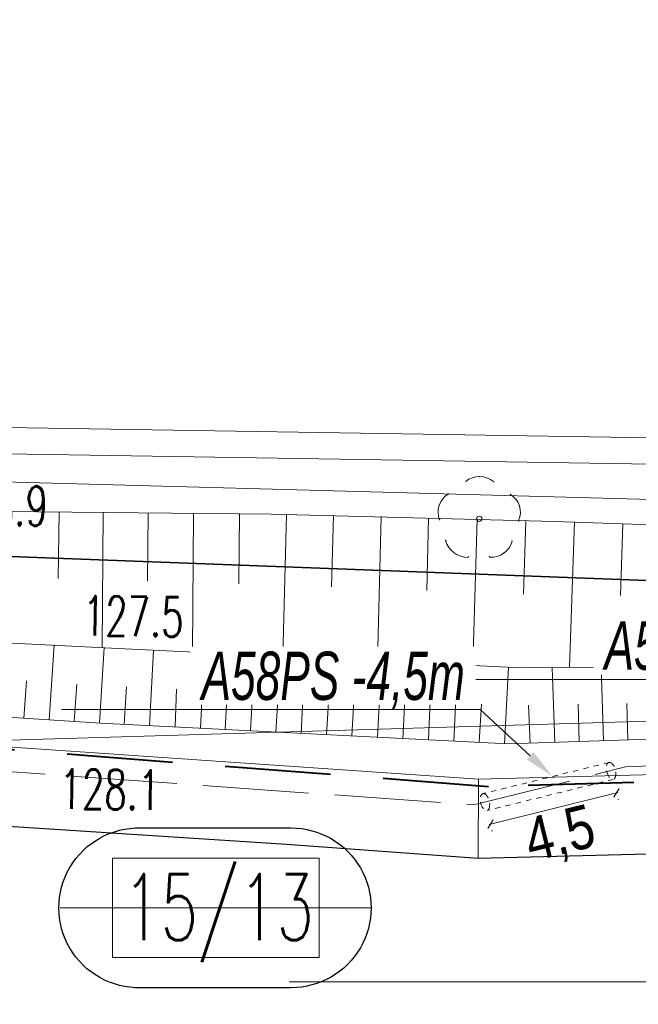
# Model space of a CAD drawing. Header units: metres. Extents: x 6496648 to 6497944, y 5962794 to 5963351.
# Tile 46 of 91: x 6497221 to 6497233, y 5963047 to 5963066. Entities that reach past the tile are written whole.
import ezdxf
from ezdxf import colors
from ezdxf.entities.mleader import LeaderData, LeaderLine
from ezdxf.math import Vec2, Vec3

# ---------------------------------------------------------------- set-up
doc = ezdxf.new("R2010")
doc.units = ezdxf.units.M
doc.header["$MEASUREMENT"] = 0
for name, pattern in [('DASHED', [19.05, 12.7, -6.35]), ('HIDDEN', [0.375, 0.25, -0.125]), ('L_0_04', [1.5, 1, -0.5]), ('mz2.0_0.5', [2.5, 2, -0.5])]:
    doc.linetypes.add(name, pattern=pattern)
doc.layers.get('0').update_dxf_attribs({"color": 8, "linetype": 'CONTINUOUS', "lineweight": 13})
doc.layers.get('DEFPOINTS').update_dxf_attribs({"linetype": 'CONTINUOUS', "lineweight": 0})
for name, color, linetype, lineweight in [('000_INNE__NIEZYDENTYFIKOWANE_', 8, 'CONTINUOUS', 13), ('211_NR_DZIAlKI', 7, 'CONTINUOUS', 25), ('217_GRANICA_KONTURU_KLASYFIKCYJNEGO', 8, 'CONTINUOUS', 13), ('218_GRANICA_UzYTKU', 8, 'CONTINUOUS', 13), ('219_LINIA_GRANICY', 3, 'CONTINUOUS', 35), ('drzewo_lisciaste__punkt_', 8, 'CONTINUOUS', 13), ('E_działki', 96, 'CONTINUOUS', 30), ('E_proj_osłona r. dz._obw. 200', 204, 'L_0_04', 20), ('E_proj_osłona r. dz._opis_obw. 100', 204, 'CONTINUOUS', 9), ('E_proj_osłona r. dz._opis_obw. 200', 204, 'CONTINUOUS', 9), ('E_proj_osłona r. opis_obw. 100', 166, 'CONTINUOUS', 9), ('E_proj_ośw_linia_obw. 200', 1, 'L_0_04', 40), ('JEZDNIA__POWIERZCHNIA_', 8, 'CONTINUOUS', 25), ('murek_oporowy__linia_', 8, 'CONTINUOUS', 13), ('PRZEWoD_TELEKOMUNIKACYJNY__LINIA_', 30, 'CONTINUOUS', 13), ('przewód telekomunikacyjny - projektowany lub w budowie (linia) - ob. projektowany', 30, 'mz2.0_0.5', 13), ('PUNKT_WYSOKOsCIOWY_NATURALNY_ATR2', 8, 'CONTINUOUS', 13), ('SKARPA_NIEUMOCNIONA__POWIERZCHNIA_', 8, 'CONTINUOUS', 13)]:
    doc.layers.add(name, color=color, linetype=linetype, lineweight=lineweight)
doc.layers.add('E_pomocnicza', color=3, linetype='CONTINUOUS', lineweight=13, plot=False)
doc.styles.add('Andy', font='arial.ttf', dxfattribs={"height": 2})
doc.styles.add('Annotative', font='simplex.shx')
doc.styles.add('Narrow', font='ARIALN.TTF', dxfattribs={"height": 2})
doc.styles.get("Standard").update_dxf_attribs({"font": 'simplex.shx'})
doc.dimstyles.new('wymiary', dxfattribs={"dimtxt": 0.65, "dimasz": 0.25, "dimexe": 0.25, "dimexo": 1, "dimgap": 0.1, "dimtad": 1, "dimzin": 1, "dimtxsty": 'Annotative', "dimblk": 'OBLIQUE', "dimcen": 0.0025, "dimdle": 0.05, "dimadec": 0, "dimazin": 0, "dimtfac": 1, "dimtmove": 0, "dimatfit": 3, "dimldrblk": 'NONE', "dimfxl": 1, "dimarcsym": 0})

# ---------------------------------------------------------------- blocks, each defined once
blk = doc.blocks.new('*U15')
at = {"linetype": 'Continuous', "flags": 128}
blk.add_lwpolyline([(0.393, -1.118, -1.023376), (0.393, 1.118), (2.497, 1.118, -1.000213), (2.497, -1.118)], format="xyb", close=True, dxfattribs=at)
at = {"layer": 'E_pomocnicza', "color": 7, "lineweight": 0, "flags": 128}
for points in [[(0, 0.696), (0, -0.696), (2.89, -0.696), (2.89, 0.696), (0, 0.696)], [(-0.734, 0), (3.615, 0)]]:
    blk.add_lwpolyline(points, dxfattribs=at)
blk = doc.blocks.new('_Oblique')
at = {"color": 0, "linetype": 'ByBlock', "lineweight": -2}
blk.add_line((-0.5, -0.5), (0.5, 0.5), dxfattribs=at)
blk = doc.blocks.new('*D95')
at = {"layer": 'DEFPOINTS', "color": 0}
for p in [(-1.6, 4.26), (-0.831, 4.405), (0, 0)]:
    blk.add_point(p, dxfattribs=at)
at = {"layer": 'E_pomocnicza', "color": 0, "lineweight": -2}
for p, q in [((-1.814, 4.22), (-1.846, 4.214)), ((-0.76, -0.194), (-1.61, 4.309)), ((-0.983, -0.185), (-1.015, -0.191))]:
    blk.add_line(p, q, dxfattribs=at)
at = {"layer": 'E_pomocnicza', "color": 0, "lineweight": -2, "xscale": 0.25, "yscale": 0.25, "zscale": 0.25}
for p, rotation in [((-1.6, 4.26), 100.681184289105), ((-0.769, -0.145), 280.681184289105)]:
    blk.add_blockref('_Oblique', p, dxfattribs=dict(at, rotation=rotation))
at = {"layer": 'E_pomocnicza', "color": 0, "linetype": 'Continuous', "lineweight": 0, "insert": (-2.166, 1.872), "char_height": 2, "attachment_point": 5, "rotation": 280.6812, "style": 'Narrow'}
blk.add_mtext('{\\H0.75x;4,5}', dxfattribs=at)
blk = doc.blocks.new('_None')
blk = doc.blocks.new('*U94')
at = {"linetype": 'HIDDEN', "ltscale": 0.2}
for p, q in [((0.295, 0.056), (-0.536, 4.461)), ((-0.295, -0.056), (-1.126, 4.35))]:
    blk.add_line(p, q, dxfattribs=at)
at = {"linetype": 'DASHED', "ltscale": 0.02}
for centre in [(-0.831, 4.405), (0, 0)]:
    blk.add_ellipse(centre, major_axis=(0.295, 0.056), ratio=0.5, dxfattribs=at)
at = {"layer": 'E_pomocnicza', "color": 4, "lineweight": 0}
dim = blk.add_aligned_dim(p1=(0, 0), p2=(-0.831, 4.405), distance=0.783, text='{\\H0.75x;<>}', dimstyle='wymiary', override={"dimtxt": 1.3, "dimtad": 2, "dimdec": 1, "dimlfac": 1, "dimrnd": 0, "dimtxsty": 'Narrow'}, dxfattribs=at)
dim.commit()
dim.dimension.update_dxf_attribs({"geometry": '*D95', "text_midpoint": (-2.166, 1.872)})

msp = doc.modelspace()

# ---------------------------------------------------------------- linework, layer by layer
at = {"layer": '000_INNE__NIEZYDENTYFIKOWANE_', "flags": 128}
for points in [[(6497222.19, 5963056.78), (6497222.17, 5963055.52)], [(6497223.02, 5963056.77), (6497223, 5963054.21)], [(6497223.87, 5963056.76), (6497223.86, 5963055.47)], [(6497224.73, 5963056.75), (6497224.71, 5963054.13)], [(6497225.6, 5963056.75), (6497225.59, 5963055.42)], [(6497226.49, 5963056.73), (6497226.42, 5963054.05)], [(6497227.38, 5963056.71), (6497227.34, 5963055.36)], [(6497228.28, 5963056.69), (6497228.21, 5963053.96)], [(6497229.18, 5963056.66), (6497229.15, 5963055.29)], [(6497230.1, 5963056.64), (6497230.02, 5963053.87)], [(6497231.02, 5963056.61), (6497230.98, 5963055.22)], [(6497231.94, 5963056.59), (6497231.85, 5963053.84)], [(6497232.86, 5963056.55), (6497232.81, 5963055.2)], [(6497222, 5963052.84), (6497222.09, 5963054.26)], [(6497222.95, 5963052.78), (6497223.04, 5963054.21)], [(6497223.9, 5963052.73), (6497223.97, 5963054.16)], [(6497224.86, 5963052.68), (6497224.93, 5963054.12)], [(6497225.81, 5963052.64), (6497225.89, 5963054.07)], [(6497226.77, 5963052.59), (6497226.84, 5963054.03)], [(6497227.73, 5963052.54), (6497227.81, 5963053.98)], [(6497228.69, 5963052.49), (6497228.77, 5963053.93)], [(6497229.66, 5963052.44), (6497229.73, 5963053.89)], [(6497230.62, 5963052.39), (6497230.69, 5963053.84)], [(6497231.57, 5963052.42), (6497231.52, 5963053.83)], [(6497232.49, 5963052.45), (6497232.45, 5963053.84)], [(6497221.52, 5963052.87), (6497221.57, 5963053.58)], [(6497222.47, 5963052.81), (6497222.52, 5963053.52)], [(6497223.42, 5963052.76), (6497223.46, 5963053.47)], [(6497224.38, 5963052.71), (6497224.41, 5963053.42)], [(6497225.33, 5963052.66), (6497225.37, 5963053.38)], [(6497226.29, 5963052.61), (6497226.33, 5963053.33)], [(6497227.25, 5963052.56), (6497227.29, 5963053.28)], [(6497228.21, 5963052.51), (6497228.25, 5963053.24)], [(6497229.18, 5963052.47), (6497229.21, 5963053.19)], [(6497230.14, 5963052.42), (6497230.18, 5963053.14)], [(6497231.1, 5963052.4), (6497231.07, 5963053.12)], [(6497232.03, 5963052.43), (6497232.01, 5963053.14)], [(6497232.95, 5963052.47), (6497232.93, 5963053.15)]]:
    msp.add_lwpolyline(points, dxfattribs=at)
at = {"layer": '217_GRANICA_KONTURU_KLASYFIKCYJNEGO', "flags": 128}
msp.add_lwpolyline([(6497210.05, 5963056.36), (6497242.68, 5963055.13)], dxfattribs=at)
at = {"layer": '218_GRANICA_UzYTKU', "flags": 128}
msp.add_lwpolyline([(6497242.68, 5963055.13), (6497210.05, 5963056.36)], dxfattribs=at)
at = {"layer": '219_LINIA_GRANICY', "flags": 128}
msp.add_lwpolyline([(6497242.68, 5963055.13), (6497210.05, 5963056.36)], dxfattribs=at)
at = {"layer": 'DEFPOINTS', "linetype": 'Continuous'}
for points in [[(6497313.974, 5963063.795), (6497264.99, 5963053.548), (6497264.903, 5963053.964), (6497264.946, 5963053.756), (6497214.968, 5963052.274), (6497215.035, 5963053.295), (6497214.968, 5963052.274), (6497165.514, 5963059.642), (6497165.697, 5963060.518), (6497165.514, 5963059.642), (6497118.031, 5963075.305), (6497118.262, 5963075.735), (6497118.031, 5963075.305), (6497071.639, 5963093.954), (6497071.9, 5963094.537), (6497071.639, 5963093.954), (6497024.971, 5963111.9)], [(6497292.628, 5963058.63), (6497281.118, 5963056.345), (6497266.585, 5963053.942), (6497249.583, 5963052.553), (6497239.69, 5963051.969), (6497230.126, 5963051.72), (6497199.044, 5963053.85), (6497178.292, 5963057.041), (6497162.342, 5963060.811), (6497143.722, 5963066.577), (6497131.977, 5963070.387), (6497119.428, 5963074.981), (6497088.043, 5963087.571), (6497060.045, 5963098.826)], [(6497230.12, 5963050.22), (6497230.126, 5963051.72)]]:
    msp.add_lwpolyline(points, dxfattribs=at)
at = {"layer": 'drzewo_lisciaste__punkt_'}
msp.add_circle((6497230.14, 5963056.65), 0.05, dxfattribs=at)
for centre, radius, start, end in [((6497230.147, 5963057.038), 0.412, 50.2884, 129.6124), ((6497229.773, 5963056.771), 0.414, 121.8612, 200.645), ((6497230.534, 5963056.782), 0.384, 334.6587, 58.9746), ((6497229.933, 5963056.372), 0.454, 197.4512, 269.9152), ((6497230.369, 5963056.327), 0.405, 265.1408, 345.9183)]:
    msp.add_arc(centre, radius, start, end, dxfattribs=at)
for p in [(6497230.15, 5963057.45), (6497229.89, 5963057.36), (6497230.41, 5963057.35), (6497229.56, 5963057.12), (6497230.73, 5963057.11), (6497229.38, 5963056.9), (6497230.9, 5963056.89), (6497229.39, 5963056.63), (6497230.89, 5963056.61), (6497229.51, 5963056.24), (6497230.76, 5963056.23), (6497229.66, 5963056.01), (6497230.6, 5963056), (6497229.93, 5963055.93), (6497230.33, 5963055.93)]:
    msp.add_point(p, dxfattribs=at)
at = {"layer": 'E_proj_ośw_linia_obw. 200', "ltscale": 2}
msp.add_lwpolyline([(6497240.107, 5963058.521, -0.475205), (6497240.765, 5963058.239), (6497241.177, 5963054.933, -0.137342), (6497240.821, 5963053.579), (6497240.158, 5963052.436, -0.242164), (6497239.062, 5963051.842), (6497230.313, 5963051.574), (6497215.415, 5963052.728, -0.329904), (6497215.042, 5963053.45, -0.311333), (6497214.585, 5963052.785), (6497199.044, 5963053.85), (6497178.292, 5963057.041), (6497166.158, 5963059.909, -0.454455)], format="xyb", dxfattribs=at)
at = {"layer": 'JEZDNIA__POWIERZCHNIA_', "flags": 128}
msp.add_lwpolyline([(6497048.07, 5963102.09), (6497070.92, 5963092.77), (6497095.6, 5963082.95), (6497119.19, 5963073.46), (6497131.58, 5963068.94), (6497141.08, 5963065.86), (6497145.57, 5963064.4), (6497156.55, 5963061.01), (6497162.05, 5963059.34), (6497178, 5963055.57), (6497193.41, 5963053.28), (6497198.87, 5963052.36), (6497206.8, 5963051.76), (6497226.49, 5963050.49), (6497230.12, 5963050.22), (6497239.75, 5963050.47), (6497249.72, 5963051.06), (6497266.74, 5963052.45), (6497276.78, 5963054.1), (6497286, 5963055.64), (6497291.06, 5963056.7)], dxfattribs=at)
at = {"layer": 'murek_oporowy__linia_', "flags": 128}
for points in [[(6497235.46, 5963092.05), (6497236.98, 5963077.51), (6497239.03, 5963057.51), (6497234.2, 5963057.67), (6497217.24, 5963057.94), (6497209, 5963058.09), (6497203.41, 5963058.21)], [(6497234.95, 5963092.11), (6497236.48, 5963077.46), (6497238.21, 5963058.27), (6497234.2, 5963058.17), (6497217.24, 5963058.44), (6497209, 5963058.59), (6497203.43, 5963058.71)]]:
    msp.add_lwpolyline(points, dxfattribs=at)
at = {"layer": 'PRZEWoD_TELEKOMUNIKACYJNY__LINIA_', "flags": 128}
msp.add_lwpolyline([(6497139.15, 5963067.83), (6497175.53, 5963058.82), (6497178.98, 5963060.86), (6497192.87, 5963058.12), (6497237.57, 5963056.9), (6497240.61, 5963057.59), (6497240.48, 5963058.97), (6497240.23, 5963061.01), (6497239.77, 5963060.95)], dxfattribs=at)
at = {"layer": 'SKARPA_NIEUMOCNIONA__POWIERZCHNIA_', "flags": 128}
for points in [[(6497188.23, 5963056.92), (6497188.5, 5963058.59), (6497192.65, 5963058.31), (6497196.54, 5963058.15), (6497200.22, 5963057.89), (6497202.92, 5963057.6), (6497206.12, 5963057.3), (6497209.54, 5963056.97), (6497216.76, 5963056.83), (6497226.2, 5963056.74), (6497231.57, 5963056.6), (6497234.13, 5963056.51), (6497238.8, 5963056.14), (6497241.45, 5963055.94), (6497240.97, 5963055.46), (6497239.56, 5963053.89), (6497230.94, 5963053.83), (6497223.43, 5963054.19), (6497207.58, 5963054.98), (6497199.51, 5963055.43)], [(6497188.23, 5963056.92), (6497199.51, 5963055.43), (6497207.58, 5963054.98), (6497223.43, 5963054.19), (6497230.94, 5963053.83), (6497239.56, 5963053.89), (6497240.07, 5963052.7), (6497230.68, 5963052.39), (6497222.97, 5963052.78), (6497199.99, 5963054.27), (6497196.38, 5963054.74), (6497188.11, 5963056.14)]]:
    msp.add_lwpolyline(points, dxfattribs=at)

# ---------------------------------------------------------------- block references
at = {"layer": 'E_działki', "xscale": 1.353559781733, "yscale": 1.353559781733, "zscale": 1.353559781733}
msp.add_blockref('*U15', (6497223.198, 5963049.282), dxfattribs=at)

# ---------------------------------------------------------------- texts
at = {"layer": '211_NR_DZIAlKI', "width": 0.66}
msp.add_text('15/13', height=1.25, dxfattribs=at).set_placement((6497223.4, 5963048.67))
at = {"layer": 'PUNKT_WYSOKOsCIOWY_NATURALNY_ATR2', "width": 0.66}
for s, p in [('128.9', (6497220.06, 5963056.54)), ('127.5', (6497222.63, 5963054.44)), ('128.1', (6497222.19, 5963051.16))]:
    msp.add_text(s, height=0.75, rotation=359.2, dxfattribs=at).set_placement(p)

# ---------------------------------------------------------------- next in the draw order: leaders
at = {"layer": 'E_proj_osłona r. opis_obw. 100', "linetype": 'Continuous', "lineweight": 13}
ml = msp.add_multileader_mtext('Standard', dxfattribs=at)
ml.set_content('{\\fArial Narrow|b0|i0|c238|p34;\\H0.92308x;\\Q12;\\W0.6;HDPE75 -15m\\Pprzewiert sterowany }', color=256, style='Andy')
ml.set_leader_properties(color=256, linetype='CONTINUOUS', lineweight=-1)
ml.build(insert=Vec2(0, 0))
ml.multileader.update_dxf_attribs({"has_dogleg": 0, "text_left_attachment_type": 6, "text_right_attachment_type": 6, "dogleg_length": 0.36, "arrow_head_size": 0.75})
ctx = ml.context
ctx.base_point, ctx.char_height, ctx.arrow_head_size, ctx.landing_gap_size, ctx.plane_origin = Vec3(6497236.262, 5963047.881), 1.3, 0.75, 0.2, Vec3(6497255.466, 5963036.397)
ctx.left_attachment, ctx.right_attachment, ctx.text_align_type = 6, 6, 1
notes = []
notes.append((ctx, [(0, (1, 1, 0), (6497244.604, 5963047.881), (-1, 0), 0.36, [(0, [(6497246.372, 5963051.879)], 0, [])])]))
ctx.mtext.insert, ctx.mtext.alignment, ctx.mtext.line_spacing_factor, ctx.mtext.line_spacing_style = Vec3(6497240.253, 5963049.533), 2, 0.9, 2
ctx.mtext.has_bg_fill, ctx.mtext.bg_color, ctx.mtext.bg_scale_factor, ctx.mtext.bg_transparency, ctx.mtext.use_window_bg_color = 1, -1073741824, 1, 0, 1
for ctx, leaders in notes:
    for number, flags, end, landing, length, lines in leaders:
        leader = LeaderData()
        leader.index, (leader.has_last_leader_line, leader.has_dogleg_vector, leader.attachment_direction) = number, flags
        leader.last_leader_point, leader.dogleg_vector, leader.dogleg_length = Vec3(end), Vec3(landing), length
        for number, points, colour, breaks in lines:
            line = LeaderLine()
            line.index, line.vertices, line.color, line.breaks = number, Vec3.list(points), colors.encode_raw_color(colour), breaks
            leader.lines.append(line)
        ctx.leaders.append(leader)

# ---------------------------------------------------------------- next in the draw order: linework, layer by layer
at = {"layer": 'przewód telekomunikacyjny - projektowany lub w budowie (linia) - ob. projektowany', "color": 30, "linetype": 'mz2.0_0.5', "lineweight": 18, "flags": 128}
msp.add_lwpolyline([(6497167.99, 5963058.98), (6497178.2, 5963056.61), (6497187.93, 5963055.11), (6497198.93, 5963053.47), (6497230.03, 5963051.23), (6497232.91, 5963051.95), (6497248.29, 5963052.53), (6497263.32, 5963053.91), (6497264.01, 5963054.29), (6497275.34, 5963055.77), (6497289.6, 5963058), (6497303.56, 5963061.45), (6497318.03, 5963065.66), (6497330.95, 5963070.19), (6497392.05, 5963091.81), (6497414.4, 5963099.75), (6497416.96, 5963100.69), (6497426.76, 5963104.26), (6497454.7, 5963114.74), (6497466.93, 5963119.33), (6497478.38, 5963123.5), (6497501.7, 5963131.89), (6497518.41, 5963137.92), (6497538.27, 5963145.28), (6497541.42, 5963137.26), (6497542.42, 5963137.26), (6497541.91, 5963136.41), (6497522.66, 5963128.8), (6497523.4, 5963126.61)], dxfattribs=at)

# ---------------------------------------------------------------- next in the draw order: leaders
at = {"layer": 'E_proj_osłona r. dz._opis_obw. 200'}
ml = msp.add_multileader_mtext('Standard', dxfattribs=at)
ml.set_content('{\\fArial Narrow|b0|i1|c238|p34;\\W0.8;A58PS -3,0m }', color=256, style='Narrow')
ml.set_leader_properties(color=256, linetype='CONTINUOUS', lineweight=-1)
ml.build(insert=Vec2(0, 0))
ml.multileader.update_dxf_attribs({"has_dogleg": 0, "text_left_attachment_type": 6, "text_right_attachment_type": 6, "dogleg_length": 0.274, "arrow_head_size": 0.572})
ctx = ml.context
ctx.base_point, ctx.char_height, ctx.arrow_head_size, ctx.landing_gap_size, ctx.plane_origin = Vec3(6497232.217, 5963053.607), 0.9144, 0.572, 0.3, Vec3(6497270.615, 5963051.024)
ctx.left_attachment, ctx.right_attachment, ctx.text_align_type = 6, 6, 1
notes = []
notes.append((ctx, [(0, (1, 1, 0), (6497238.062, 5963053.607), (-1, 0), 0.274, [(0, [(6497239.153, 5963052.344)], 0, [])])]))
ctx.mtext.insert, ctx.mtext.alignment, ctx.mtext.line_spacing_factor, ctx.mtext.line_spacing_style = Vec3(6497235.002, 5963054.706), 2, 0.9, 2
ctx.mtext.has_bg_fill, ctx.mtext.bg_color, ctx.mtext.bg_scale_factor, ctx.mtext.bg_transparency, ctx.mtext.use_window_bg_color = 1, -1073741824, 1.1, 0, 1
for ctx, leaders in notes:
    for number, flags, end, landing, length, lines in leaders:
        leader = LeaderData()
        leader.index, (leader.has_last_leader_line, leader.has_dogleg_vector, leader.attachment_direction) = number, flags
        leader.last_leader_point, leader.dogleg_vector, leader.dogleg_length = Vec3(end), Vec3(landing), length
        for number, points, colour, breaks in lines:
            line = LeaderLine()
            line.index, line.vertices, line.color, line.breaks = number, Vec3.list(points), colors.encode_raw_color(colour), breaks
            leader.lines.append(line)
        ctx.leaders.append(leader)

# ---------------------------------------------------------------- next in the draw order: block references
at = {"layer": 'E_proj_osłona r. dz._obw. 200', "xscale": 0.54864, "yscale": 0.54864, "zscale": 0.54864, "rotation": 93.200706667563}
msp.add_blockref('*U94', (6497232.635, 5963051.875), dxfattribs=at)

# ---------------------------------------------------------------- next in the draw order: leaders
at = {"layer": 'E_proj_osłona r. dz._opis_obw. 100'}
ml = msp.add_multileader_mtext('Standard', dxfattribs=at)
ml.set_content('{\\fArial Narrow|b0|i1|c238|p34;\\W0.8;A58PS -4,5m }', color=256, style='Narrow')
ml.set_leader_properties(color=256, linetype='CONTINUOUS', lineweight=-1)
ml.build(insert=Vec2(0, 0))
ml.multileader.update_dxf_attribs({"has_dogleg": 0, "text_left_attachment_type": 6, "text_right_attachment_type": 6, "dogleg_length": 0.274, "arrow_head_size": 0.572})
ctx = ml.context
ctx.base_point, ctx.char_height, ctx.arrow_head_size, ctx.landing_gap_size, ctx.plane_origin = Vec3(6497224.589, 5963053.035), 0.9144, 0.572, 0.3, Vec3(6497262.986, 5963050.452)
ctx.left_attachment, ctx.right_attachment, ctx.text_align_type = 6, 6, 1
notes = []
notes.append((ctx, [(0, (1, 1, 0), (6497230.433, 5963053.035), (-1, 0), 0.274, [(0, [(6497231.524, 5963051.773)], 0, [])])]))
ctx.mtext.insert, ctx.mtext.alignment, ctx.mtext.line_spacing_factor, ctx.mtext.line_spacing_style = Vec3(6497227.374, 5963054.134), 2, 0.9, 2
ctx.mtext.has_bg_fill, ctx.mtext.bg_color, ctx.mtext.bg_scale_factor, ctx.mtext.bg_transparency, ctx.mtext.use_window_bg_color = 1, -1073741824, 1.1, 0, 1
for ctx, leaders in notes:
    for number, flags, end, landing, length, lines in leaders:
        leader = LeaderData()
        leader.index, (leader.has_last_leader_line, leader.has_dogleg_vector, leader.attachment_direction) = number, flags
        leader.last_leader_point, leader.dogleg_vector, leader.dogleg_length = Vec3(end), Vec3(landing), length
        for number, points, colour, breaks in lines:
            line = LeaderLine()
            line.index, line.vertices, line.color, line.breaks = number, Vec3.list(points), colors.encode_raw_color(colour), breaks
            leader.lines.append(line)
        ctx.leaders.append(leader)

doc.saveas('drawing.dxf')
